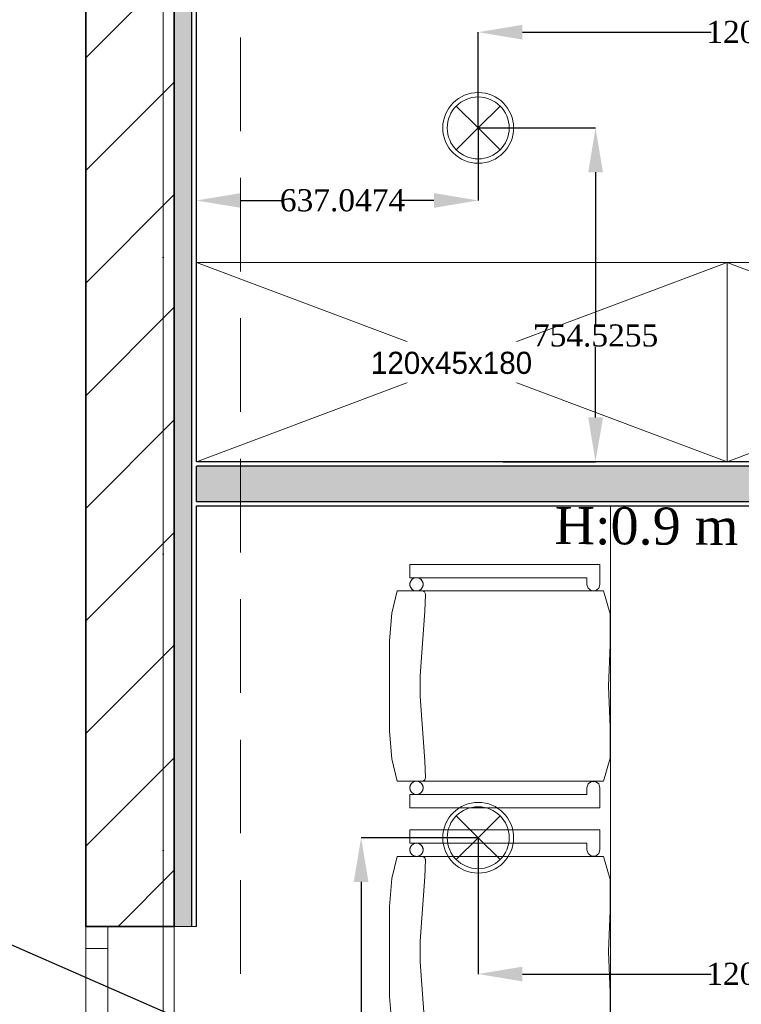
# Model space of a CAD drawing. Header units: millimetres. Extents: x 0 to 88385, y 0 to 41127.
# Tile 138 of 244: x 60907 to 62538, y 36261 to 38487. Entities that reach past the tile are written whole.
import ezdxf
from ezdxf import colors
from ezdxf.entities.mleader import LeaderData, LeaderLine
from ezdxf.enums import TextEntityAlignment as Align
from ezdxf.math import Vec2, Vec3

# ---------------------------------------------------------------- set-up
doc = ezdxf.new("R2010")
doc.units = ezdxf.units.MM
doc.header["$MEASUREMENT"] = 0
doc.set_wipeout_variables(frame=1)
for name, pattern in [('Dot & Dashed', [670.277762, 317.5, -176.388889, 0, -176.388874]), ('Hidden', [317.5, 211.666667, -105.833333]), ('Wipeout_Contour', [1000, 0, -1000])]:
    doc.linetypes.add(name, pattern=pattern)
for name, color, linetype in [('- განათება', 7, 'Continuous'), ('- მექანიკური ნაწილი', 7, 'Continuous'), ('- საშტეფცელო როზეტები', 7, 'Continuous'), ('New_Structural - Bearing', 7, 'Continuous'), ('Structural - Bearing', 7, 'Continuous'), ('Structural - Grid', 7, 'Continuous')]:
    doc.layers.add(name, color=color, linetype=linetype)
for name, color, linetype, lineweight in [('Archicad Windows_Pen_No__1', 7, 'Continuous', 13), ('New_2D Drafting - General_Pen_No__1', 7, 'Continuous', 13), ('New_Annotation - Text_Pen_No__1', 7, 'Continuous', 13), ('New_Interior - Furniture _Pen_No__1', 7, 'Continuous', 13), ('New_Structural - Bearing_Pen_No__1', 7, 'Continuous', 13), ('Structural - Bearing_Pen_No__1', 7, 'Continuous', 13), ('Structural - Bearing_Pen_No__27', 7, 'Continuous', 35)]:
    doc.layers.add(name, color=color, linetype=linetype, lineweight=lineweight)
for name, color, linetype, lineweight, true_color in [('New_Interior - Lamp_Pen_No__77', 7, 'Continuous', 20, 0xffeb28), ('New_Structural - Bearing_Pen_No__5', 7, 'Continuous', 25, 0x40a5ff), ('New_Structural - Bearing_Pen_No__57', 7, 'Continuous', 25, 0xdcd214), ('Structural - Bearing_Pen_No__81', 7, 'Continuous', 20, 0x6a6a6a), ('Structural - Grid_Pen_No__81', 7, 'Continuous', 20, 0x6a6a6a)]:
    doc.layers.add(name, color=color, linetype=linetype, lineweight=lineweight, true_color=true_color)
doc.styles.add('CT', font='ARIALN.TTF', dxfattribs={"height": 200})
doc.styles.add('GENERATED_STYLE_2', font='txt')
doc.styles.get("Standard").update_dxf_attribs({"font": 'sylfaen.ttf'})
doc.dimstyles.get("Standard").update_dxf_attribs({"dimtxt": 0.18, "dimasz": 0.18, "dimexe": 0.18, "dimexo": 0.0625, "dimgap": 0.09, "dimtad": 0, "dimtih": 1, "dimtoh": 1, "dimdec": 4, "dimzin": 0, "dimdsep": 46, "dimtxsty": 'Standard', "dimcen": 0.09, "dimadec": 0, "dimazin": 0, "dimtfac": 1, "dimtdec": 4, "dimtofl": 0, "dimtmove": 0, "dimatfit": 3, "dimfxl": 1, "dimtolj": 1, "dimtzin": 0, "dimarcsym": 0})

# ---------------------------------------------------------------- blocks, each defined once
blk = doc.blocks.new('Slab_1', base_point=(2744.3, 12903.1))
at = {"layer": 'Structural - Bearing_Pen_No__1', "color": 7, "linetype": 'Continuous', "lineweight": 13, "flags": 128}
blk.add_lwpolyline([(2744.3, 12903.1), (2744.3, 39238), (-9233.8, 39238), (-16833.8, 39238), (-23183.8, 39238), (-23183.8, 32838), (-47183.8, 32838), (-47183.8, 12903.1)], close=True, dxfattribs=at)
blk = doc.blocks.new('Horizontal Multi-Sash Window_2')
at = {"layer": 'Archicad Windows_Pen_No__1', "color": 7, "linetype": 'Continuous', "lineweight": 13}
for p, q in [((-400, 0), (400, 0)), ((-400, 0), (-350, 0)), ((-400, 0), (-400, -50)), ((-400, 0), (-400, -50)), ((-350, 0), (-350, -50)), ((-350, 0), (350, 0)), ((350, -50), (350, 0)), ((350, 0), (400, 0)), ((400, 0), (400, -50)), ((400, 0), (400, -50)), ((-350, -50), (-400, -50)), ((-400, -50), (-400, -200)), ((350, -50), (-350, -50)), ((400, -50), (350, -50)), ((400, -50), (400, -200)), ((-400, -200), (400, -200))]:
    blk.add_line(p, q, dxfattribs=at)
blk = doc.blocks.new('Wall_23', base_point=(-23183.8, 38888))
at = {"layer": 'Structural - Bearing', "linetype": 'Continuous', "lineweight": 0, "true_color": 0x000000}
h = blk.add_hatch(dxfattribs=at)
h.set_pattern_fill('MASONRY_BLOCK', color=18, style=0, pattern_type=2)
h.set_pattern_definition([(45, (0, 0), (-127.2792, 127.2792), [])])
h.paths.add_polyline_path([(-22983.8, 38838), (-23183.8, 38888), (-23183.8, 36437.5), (-22983.8, 36437.5)])
at = {"layer": 'Structural - Bearing_Pen_No__27', "color": 7, "linetype": 'Continuous', "lineweight": 35}
for p, q in [((-23183.8, 36437.5), (-23133.8, 36437.5)), ((-23133.8, 36437.5), (-22983.8, 36437.5))]:
    blk.add_line(p, q, dxfattribs=at)
at = {"layer": 'Structural - Bearing_Pen_No__27', "color": 7, "linetype": 'Continuous', "lineweight": 35, "flags": 128}
for points in [[(-23183.8, 38888), (-23183.8, 36437.5)], [(-22983.8, 36437.5), (-22983.8, 38838)]]:
    blk.add_lwpolyline(points, dxfattribs=at)
at = {"layer": 'Archicad Windows_Pen_No__1', "color": 7, "linetype": 'Continuous', "lineweight": 13, "zscale": 1000, "rotation": 89.99999999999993}
blk.add_blockref('Horizontal Multi-Sash Window_2', (-23183.8, 36037.5), dxfattribs=at)
blk = doc.blocks.new('Wall_275', base_point=(-22983.8, 36437.5))
at = {"layer": 'New_Structural - Bearing_Pen_No__57', "linetype": 'Continuous', "lineweight": 25, "true_color": 0xdcd214}
blk.add_hatch(color=52, dxfattribs=at).paths.add_polyline_path([(-22983.8, 38838), (-22983.8, 36437.5), (-22943.8, 36437.5), (-22943.8, 38838)])
at = {"layer": 'New_Structural - Bearing_Pen_No__1', "color": 7, "linetype": 'Continuous', "lineweight": 13, "flags": 128}
for points in [[(-22983.8, 38838), (-22943.8, 38838)], [(-22983.8, 36437.5), (-22943.8, 36437.5)], [(-22943.8, 36437.5), (-22933.8, 36437.5)]]:
    blk.add_lwpolyline(points, dxfattribs=at)
at = {"layer": 'New_Structural - Bearing_Pen_No__5', "color": 161, "linetype": 'Continuous', "lineweight": 25, "true_color": 0x40a5ff}
blk.add_line((-22943.8, 36437.5), (-22943.8, 38838), dxfattribs=at)
at = {"layer": 'New_Structural - Bearing_Pen_No__5', "color": 161, "linetype": 'Continuous', "lineweight": 25, "true_color": 0x40a5ff, "flags": 128}
for points in [[(-22983.8, 38838), (-22983.8, 36437.5)], [(-22933.8, 37488), (-22933.8, 38838)], [(-22933.8, 37398), (-22933.8, 37478)], [(-22933.8, 36437.5), (-22933.8, 37388)]]:
    blk.add_lwpolyline(points, dxfattribs=at)
blk = doc.blocks.new('Wall_280', base_point=(-22983.8, 37488))
at = {"layer": 'New_Structural - Bearing_Pen_No__57', "linetype": 'Continuous', "lineweight": 25, "true_color": 0xdcd214}
blk.add_hatch(color=52, dxfattribs=at).paths.add_polyline_path([(-22933.8, 37478), (-22933.8, 37398), (-20244.8, 37398), (-20244.8, 37478)])
at = {"layer": 'New_Structural - Bearing_Pen_No__1', "color": 7, "linetype": 'Continuous', "lineweight": 13, "flags": 128}
blk.add_lwpolyline([(-22933.8, 37478), (-22933.8, 37398)], dxfattribs=at)
at = {"layer": 'New_Structural - Bearing_Pen_No__5', "color": 161, "linetype": 'Continuous', "lineweight": 25, "true_color": 0x40a5ff}
for p, q in [((-20244.8, 37478), (-22933.8, 37478)), ((-22933.8, 37398), (-20244.8, 37398))]:
    blk.add_line(p, q, dxfattribs=at)
at = {"layer": 'New_Structural - Bearing_Pen_No__5', "color": 161, "linetype": 'Continuous', "lineweight": 25, "true_color": 0x40a5ff, "flags": 128}
for points in [[(-20244.8, 37488), (-22933.8, 37488)], [(-22933.8, 37388), (-20244.8, 37388)]]:
    blk.add_lwpolyline(points, dxfattribs=at)
blk = doc.blocks.new('Wardrobe 01')
at = {"layer": 'New_Interior - Furniture _Pen_No__1', "color": 7, "linetype": 'Continuous', "lineweight": 13}
for p, q in [((1200, 0), (0, 450)), ((0, 0), (1200, 450))]:
    blk.add_line(p, q, dxfattribs=at)
at = {"layer": 'New_Interior - Furniture _Pen_No__1', "color": 7, "linetype": 'Continuous', "lineweight": 13, "flags": 128}
blk.add_lwpolyline([(0, 0), (1200, 0), (1200, 450), (0, 450)], close=True, dxfattribs=at)
blk = doc.blocks.new('Standard grid marker_2')
at = {"layer": 'Structural - Grid_Pen_No__81', "color": 251, "linetype": 'Continuous', "lineweight": 20, "true_color": 0x6a6a6a}
blk.add_line((1000, 0), (27734.9, 0), dxfattribs=at)
at = {"layer": 'Structural - Grid_Pen_No__81', "color": 251, "lineweight": 20, "true_color": 0x6a6a6a, "style": 'GENERATED_STYLE_2'}
for tag, p in [('AC_MarkerText_1_0', (-1.5, -46.7)), ('AC_MarkerText_1_1', (28933.4, -46.7))]:
    blk.add_attdef(tag, text='', height=100, rotation=270, dxfattribs=at).set_placement(p, align=Align.TOP_CENTER)
blk = doc.blocks.new('Chair 06 27')
at = {"layer": 'New_Interior - Furniture _Pen_No__1', "color": 7, "linetype": 'Continuous', "lineweight": 13}
for p, q in [((110.3, 494.9), (60, 482.3)), ((173, 500), (110.3, 494.9)), ((275, 500), (173, 500)), ((377, 500), (275, 500)), ((439.7, 494.9), (377, 500)), ((490, 482.3), (439.7, 494.9)), ((60, 482.3), (60, 16.5)), ((490, 16.5), (490, 482.3)), ((30, 453.7), (0, 453.7)), ((0, 453.7), (0, 24.4)), ((30, 53.9), (30, 453.7)), ((550, 453.7), (520, 453.7)), ((520, 453.7), (520, 53.9)), ((550, 24.4), (550, 453.7)), ((60.2, 424.7), (60, 426)), ((60.7, 423.3), (60.2, 424.7)), ((61.4, 422.1), (60.7, 423.3)), ((251.5, 430.7), (106, 419.7)), ((298.5, 430.7), (251.5, 430.7)), ((444, 419.7), (298.5, 430.7)), ((489.3, 423.3), (488.6, 422.1)), ((62.3, 421.1), (61.4, 422.1)), ((63.4, 420.2), (62.3, 421.1)), ((64.6, 419.5), (63.4, 420.2)), ((65.9, 419), (64.6, 419.5)), ((67.3, 418.7), (65.9, 419)), ((68, 418.7), (67.3, 418.7)), ((106, 419.7), (68, 418.7)), ((482, 418.7), (444, 419.7)), ((482.7, 418.7), (482, 418.7)), ((484.1, 419), (482.7, 418.7)), ((485.4, 419.5), (484.1, 419)), ((486.6, 420.2), (485.4, 419.5)), ((487.7, 421.1), (486.6, 420.2)), ((488.6, 422.1), (487.7, 421.1)), ((45, 53.9), (30, 53.9)), ((53.8, 51), (45, 53.9)), ((59.3, 43.5), (53.8, 51)), ((496.2, 51), (490.7, 43.5)), ((505, 53.9), (496.2, 51)), ((520, 53.9), (505, 53.9)), ((0, 24.4), (45, 24.4)), ((45, 24.4), (53.8, 26.8)), ((53.8, 26.8), (59.3, 34.3)), ((59.3, 34.3), (59.3, 43.5)), ((490.7, 43.5), (490.7, 34.3)), ((490.7, 34.3), (496.2, 26.8)), ((496.2, 26.8), (505, 24.4)), ((505, 24.4), (550, 24.4)), ((60, 16.5), (111.9, 1.2)), ((111.9, 1.2), (182, 0.9)), ((182, 0.9), (275, 5.1)), ((275, 5.1), (368, 0.9)), ((368, 0.9), (438.1, 1.2)), ((438.1, 1.2), (490, 16.5))]:
    blk.add_line(p, q, dxfattribs=at)
at = {"layer": 'New_Interior - Furniture _Pen_No__1', "color": 7, "linetype": 'Continuous', "lineweight": 13, "flags": 128}
for points in [[(60, 16.5), (111.9, 1.2), (182, 0.9), (275, 5.1), (368, 0.9), (438.1, 1.2), (490, 16.5), (490, 482.3), (439.7, 494.9), (377, 500), (275, 500), (173, 500), (110.3, 494.9), (60, 482.3)], [(0, 24.4), (45, 24.4), (53.8, 26.8), (59.3, 34.3), (59.3, 43.5), (53.8, 51), (45, 53.9), (30, 53.9), (30, 453.7), (0, 453.7)], [(45, 453.7), (42.4, 453.5), (39.9, 452.8), (37.5, 451.7), (35.4, 450.2), (33.5, 448.4), (32, 446.2), (30.9, 443.9), (30.2, 441.3), (30, 438.7), (30.2, 436.1), (30.9, 433.6), (32, 431.2), (33.5, 429.1), (35.4, 427.2), (37.5, 425.7), (39.9, 424.6), (42.4, 424), (45, 423.7), (47.6, 424), (50.1, 424.6), (52.5, 425.7), (54.6, 427.2), (56.5, 429.1), (58, 431.2), (59.1, 433.6), (59.8, 436.1), (60, 438.7), (59.8, 441.3), (59.1, 443.9), (58, 446.2), (56.5, 448.4), (54.6, 450.2), (52.5, 451.7), (50.1, 452.8), (47.6, 453.5)], [(505, 453.7), (502.4, 453.5), (499.9, 452.8), (497.5, 451.7), (495.4, 450.2), (493.5, 448.4), (492, 446.2), (490.9, 443.9), (490.2, 441.3), (490, 438.7), (490.2, 436.1), (490.9, 433.6), (492, 431.2), (493.5, 429.1), (495.4, 427.2), (497.5, 425.7), (499.9, 424.6), (502.4, 424), (505, 423.7), (507.6, 424), (510.1, 424.6), (512.5, 425.7), (514.6, 427.2), (516.5, 429.1), (518, 431.2), (519.1, 433.6), (519.8, 436.1), (520, 438.7), (519.8, 441.3), (519.1, 443.9), (518, 446.2), (516.5, 448.4), (514.6, 450.2), (512.5, 451.7), (510.1, 452.8), (507.6, 453.5)], [(520, 53.9), (505, 53.9), (496.2, 51), (490.7, 43.5), (490.7, 34.3), (496.2, 26.8), (505, 24.4), (550, 24.4), (550, 453.7), (520, 453.7)]]:
    blk.add_lwpolyline(points, close=True, dxfattribs=at)
at = {"layer": 'New_Interior - Furniture _Pen_No__1', "color": 7, "linetype": 'Continuous', "lineweight": 13}
for centre, start_param, end_param in [((45, 438.7), 4.712389, 7.853982), ((45, 438.7), 1.570796, 4.712389), ((505, 438.7), 4.712389, 7.853982), ((505, 438.7), 1.570796, 4.712389)]:
    blk.add_ellipse(centre, major_axis=(-15, 0), ratio=0.9996, start_param=start_param, end_param=end_param, dxfattribs=at)
blk = doc.blocks.new('Beam_5', base_point=(-23008.8, 14663))
at = {"layer": 'Structural - Bearing_Pen_No__81', "color": 251, "linetype": 'Hidden', "lineweight": 20, "true_color": 0x6a6a6a}
for p, q in [((-23183.8, 32838), (-23183.8, 39096.2)), ((-22833.8, 32838), (-22833.8, 38888))]:
    blk.add_line(p, q, dxfattribs=at)
at = {"layer": 'Structural - Bearing_Pen_No__81', "color": 251, "linetype": 'Dot & Dashed', "lineweight": 20, "true_color": 0x6a6a6a}
blk.add_line((-23008.8, 14663), (-23008.8, 39096.2), dxfattribs=at)
blk = doc.blocks.new('Recessed Spot')
at = {"layer": 'New_Interior - Lamp_Pen_No__77', "color": 2, "linetype": 'Continuous', "lineweight": 20, "true_color": 0xffeb28}
for q in [(-49.5, 49.5), (49.5, 49.5), (-49.5, -49.5), (49.5, -49.5)]:
    blk.add_line((0, 0), q, dxfattribs=at)
at = {"layer": 'New_Interior - Lamp_Pen_No__77', "color": 2, "linetype": 'Continuous', "lineweight": 20, "true_color": 0xffeb28, "flags": 128}
blk.add_lwpolyline([(80, 0, 1), (-80, 0, 1)], format="xyb", close=True, dxfattribs=at)
at = {"layer": 'New_Interior - Lamp_Pen_No__77', "color": 2, "linetype": 'Continuous', "lineweight": 20, "true_color": 0xffeb28}
blk.add_circle((0, 0), 70, dxfattribs=at)
blk = doc.blocks.new('_DotSmall')
at = {"color": 0, "linetype": 'ByBlock', "const_width": 0.5}
blk.add_lwpolyline([(-0.0625, 0, 1), (0.0625, 0, 1)], format="xyb", close=True, dxfattribs=at)
blk = doc.blocks.new('*D742')
at = {"layer": '- განათება', "color": 0, "lineweight": -2, "transparency": 16777216}
for p, q in [((61943.6, 36637.9), (61943.6, 36329.7)), ((63143.6, 36637.9), (63143.6, 36329.7)), ((62043.6, 36329.9), (62469.9, 36329.9)), ((63043.6, 36329.9), (62769.1, 36329.9))]:
    blk.add_line(p, q, dxfattribs=at)
at = {"layer": '- განათება', "color": 0, "transparency": 16777216}
for points in [[(62043.6, 36346.5), (62043.6, 36313.2), (61943.6, 36329.9)], [(63043.6, 36346.5), (63043.6, 36313.2), (63143.6, 36329.9)]]:
    blk.add_solid(points, dxfattribs=at)
at = {"layer": 'Defpoints', "color": 0, "transparency": 16777216}
for p in [(61943.6, 36638), (63143.6, 36638), (61943.6, 36329.9)]:
    blk.add_point(p, dxfattribs=at)
at = {"layer": '- განათება', "color": 0, "transparency": 16777216, "insert": (62619.5, 36329.9), "char_height": 50, "attachment_point": 5}
blk.add_mtext('\\A1;{\\fSylfaen|b0|i0|c0|p18;1200.0000}', dxfattribs=at)
blk = doc.blocks.new('*D745')
at = {"layer": '- განათება', "color": 0, "lineweight": -2, "transparency": 16777216}
for p, q in [((61943.5, 36638), (61678.7, 36638)), ((61678.9, 36538), (61678.9, 36056.1)), ((61678.9, 35238), (61678.9, 36004.8)), ((61943.5, 35138), (61678.7, 35138))]:
    blk.add_line(p, q, dxfattribs=at)
at = {"layer": '- განათება', "color": 0, "transparency": 16777216}
for points in [[(61662.2, 36538), (61695.6, 36538), (61678.9, 36638)], [(61662.2, 35238), (61695.6, 35238), (61678.9, 35138)]]:
    blk.add_solid(points, dxfattribs=at)
at = {"layer": 'Defpoints', "color": 0, "transparency": 16777216}
for p in [(61943.6, 36638), (61678.9, 35138), (61943.6, 35138)]:
    blk.add_point(p, dxfattribs=at)
at = {"layer": '- განათება', "color": 0, "transparency": 16777216, "insert": (61678.9, 36030.4), "char_height": 50, "attachment_point": 5}
blk.add_mtext('\\A1;{\\fSylfaen|b0|i0|c0|p18;1500.0000}', dxfattribs=at)
blk = doc.blocks.new('*D752')
at = {"layer": '- განათება', "color": 0, "lineweight": -2, "transparency": 16777216}
for p, q in [((61943.6, 38242.4), (61943.6, 38078.3)), ((61306.5, 38214.2), (61306.5, 38078.3)), ((61406.5, 38078.5), (61502.7, 38078.5)), ((61843.6, 38078.5), (61771.2, 38078.5))]:
    blk.add_line(p, q, dxfattribs=at)
at = {"layer": '- განათება', "color": 0, "transparency": 16777216}
for points in [[(61406.5, 38095.2), (61406.5, 38061.9), (61306.5, 38078.5)], [(61843.6, 38095.2), (61843.6, 38061.9), (61943.6, 38078.5)]]:
    blk.add_solid(points, dxfattribs=at)
at = {"layer": 'Defpoints', "color": 0, "transparency": 16777216}
for p in [(61943.6, 38242.5), (61306.5, 38214.3), (61943.6, 38078.5)]:
    blk.add_point(p, dxfattribs=at)
at = {"layer": '- განათება', "color": 0, "transparency": 16777216, "insert": (61636.9, 38078.5), "char_height": 50, "attachment_point": 5}
blk.add_mtext('\\A1;{\\fSylfaen|b0|i0|c0|p18;637.0474}', dxfattribs=at)
blk = doc.blocks.new('*D753')
at = {"layer": '- განათება', "color": 0, "lineweight": -2, "transparency": 16777216}
for p, q in [((61943.6, 38242.5), (62209, 38242.5)), ((62208.8, 38142.5), (62208.8, 37798.5)), ((62208.8, 37588), (62208.8, 37747.3)), ((62000.1, 37488), (62209, 37488))]:
    blk.add_line(p, q, dxfattribs=at)
at = {"layer": '- განათება', "color": 0, "transparency": 16777216}
for points in [[(62192.2, 38142.5), (62225.5, 38142.5), (62208.8, 38242.5)], [(62192.2, 37588), (62225.5, 37588), (62208.8, 37488)]]:
    blk.add_solid(points, dxfattribs=at)
at = {"layer": 'Defpoints', "color": 0, "transparency": 16777216}
for p in [(61943.6, 38242.5), (62208.8, 38242.5), (62000, 37488)]:
    blk.add_point(p, dxfattribs=at)
at = {"layer": '- განათება', "color": 0, "transparency": 16777216, "insert": (62208.8, 37772.9), "char_height": 50, "attachment_point": 5}
blk.add_mtext('\\A1;{\\fSylfaen|b0|i0|c0|p18;754.5255}', dxfattribs=at)
blk = doc.blocks.new('*D754')
at = {"layer": '- განათება', "color": 0, "lineweight": -2, "transparency": 16777216}
for p, q in [((61943.6, 38242.6), (61943.6, 38459.2)), ((62043.6, 38459), (62469.9, 38459)), ((63043.6, 38459), (62769.1, 38459)), ((63143.6, 38242.6), (63143.6, 38459.2))]:
    blk.add_line(p, q, dxfattribs=at)
at = {"layer": '- განათება', "color": 0, "transparency": 16777216}
for points in [[(62043.6, 38475.7), (62043.6, 38442.3), (61943.6, 38459)], [(63043.6, 38475.7), (63043.6, 38442.3), (63143.6, 38459)]]:
    blk.add_solid(points, dxfattribs=at)
at = {"layer": 'Defpoints', "color": 0, "transparency": 16777216}
for p in [(61943.6, 38459), (61943.6, 38242.5), (63143.6, 38242.5)]:
    blk.add_point(p, dxfattribs=at)
at = {"layer": '- განათება', "color": 0, "transparency": 16777216, "insert": (62619.5, 38459), "char_height": 50, "attachment_point": 5}
blk.add_mtext('\\A1;{\\fSylfaen|b0|i0|c0|p18;1200.0000}', dxfattribs=at)

msp = doc.modelspace()

# ---------------------------------------------------------------- linework, layer by layer
at = {"layer": 'New_2D Drafting - General_Pen_No__1', "color": 7, "linetype": 'Continuous', "lineweight": 13}
msp.add_lwpolyline([(62242.89937, 37387.98097), (63242.89937, 37387.98097), (63242.89937, 35388.03398), (62242.89937, 35388.03398)], close=True, dxfattribs=at)

# ---------------------------------------------------------------- block references
at = {"layer": '- განათება', "color": 2, "linetype": 'Continuous', "lineweight": 20, "true_color": 0xffeb28, "zscale": 1000}
for p in [(61943.55332, 38242.50643), (61943.55332, 36637.98097)]:
    msp.add_blockref('Recessed Spot', p, dxfattribs=at)
at = {"layer": 'New_Interior - Furniture _Pen_No__1', "color": 7, "linetype": 'Continuous', "lineweight": 13, "zscale": 1000}
for name, p, rotation in [('Wardrobe 01', (62506.5059, 37937.98097), 180), ('Wardrobe 01', (63706.5059, 37937.98097), 180), ('Chair 06 27', (62242.89937, 36705.78113), 90), ('Chair 06 27', (62242.89937, 36105.78113), 90)]:
    msp.add_blockref(name, p, dxfattribs=dict(at, rotation=rotation))
at = {"layer": 'New_Structural - Bearing', "color": 7, "lineweight": 35}
for name, p in [('Wall_275', (61256.5059, 36437.47682)), ('Wall_280', (61256.5059, 37487.98097))]:
    msp.add_blockref(name, p, dxfattribs=at)
at = {"layer": 'Structural - Bearing', "color": 7, "linetype": 'Continuous', "lineweight": 13}
msp.add_blockref('Slab_1', (86984.57817, 12903.05519), dxfattribs=at)
at = {"layer": 'Structural - Bearing', "color": 251, "lineweight": 20, "true_color": 0x6a6a6a}
msp.add_blockref('Beam_5', (61231.5059, 14662.98097), dxfattribs=at)
at = {"layer": 'Structural - Bearing', "color": 7, "lineweight": 35}
msp.add_blockref('Wall_23', (61056.5059, 38887.98097), dxfattribs=at)
at = {"layer": 'Structural - Grid', "color": 8, "linetype": 'Continuous', "lineweight": 15, "zscale": 1000, "rotation": 90}
msp.add_blockref('Standard grid marker_2', (61231.5059, 11703.05519), dxfattribs=at)

# ---------------------------------------------------------------- texts
at = {"layer": '- საშტეფცელო როზეტები', "color": 5, "insert": (62531.83983, 37383.69282), "char_height": 83.964469, "attachment_point": 3, "rotation": 359.68932566}
msp.add_mtext_dynamic_manual_height_columns('H:0.9 m', width=710.9466492, gutter_width=1.70068, heights=[0], dxfattribs=at)

# ---------------------------------------------------------------- dimensions: what is measured, and where the dimension line sits
at = {"layer": '- განათება', "color": 1}
for base, p1, p2, angle, picture, middle in [((61943.55332, 38459), (63143.55332, 38242.50643), (61943.55332, 38242.50643), 180, '*D754', (62619.5, 38459)), ((61678.91103, 35137.98097), (61943.55332, 36637.98097), (61943.55332, 35137.98097), 270, '*D745', (61678.91103, 36030.41604)), ((61943.55332, 36329.87967), (63143.55332, 36637.98097), (61943.55332, 36637.98097), 180, '*D742', (62619.5, 36329.87967))]:
    dim = msp.add_linear_dim(base=base, p1=p1, p2=p2, angle=angle, text='{\\fSylfaen|b0|i0|c0|p18;<>}', dimstyle='Standard', override={"dimtxt": 50, "dimasz": 100}, dxfattribs=at)
    dim.commit()
    dim.dimension.update_dxf_attribs({"geometry": picture, "text_midpoint": middle, "dimtype": 160})
dim = msp.add_linear_dim(base=(61943.55332, 38078.52322), p1=(61306.5059, 38214.26466), p2=(61943.55332, 38242.50643), text='{\\fSylfaen|b0|i0|c0|p18;<>}', dimstyle='Standard', override={"dimtxt": 50, "dimasz": 100}, dxfattribs=at)
dim.commit()
dim.dimension.update_dxf_attribs({"geometry": '*D752', "text_midpoint": (61636.92293, 38078.52322), "dimtype": 160})

# ---------------------------------------------------------------- leaders
at = {"layer": '- მექანიკური ნაწილი', "color": 7}
ml = msp.add_multileader_mtext('Standard', dxfattribs=at)
ml.set_content('{\\fSylfaen|b1|i0|c0|p18;\\C1;DB-HVAC\\C7;  \\fSylfaen|b0|i0|c0|p18;\\C1;QF-27          \\C7;N2XH-3X2.5}', color=7, style='CT')
ml.set_leader_properties()
ml.set_arrow_properties(name='DOTSMALL')
ml.build(insert=Vec2(0, 0))
ml.multileader.update_dxf_attribs({"has_dogleg": 0, "text_left_attachment_type": 6, "text_right_attachment_type": 6, "dogleg_length": 9, "arrow_head_size": 172.53719})
ctx = ml.context
ctx.base_point, ctx.char_height, ctx.arrow_head_size, ctx.landing_gap_size, ctx.plane_origin = Vec3(58598.74575, 36520.82968), 171.3007828, 172.53719, 57.5124, Vec3(41865.56722, 26035.30577)
ctx.left_attachment, ctx.right_attachment, ctx.text_align_type = 6, 6, 1
notes = []
notes.append((ctx, [(0, (1, 1, 0), (60610.55864, 36520.82968), (-1, 0), 9, [(2, [(63057.71592, 35447.31558)], 0, [])])]))
ctx.mtext.insert, ctx.mtext.width, ctx.mtext.defined_height, ctx.mtext.alignment, ctx.mtext.flow_direction = Vec3(59600.15219, 36726.39062), 2531.4263669, 243.98464, 2, 5
for ctx, leaders in notes:
    for number, flags, end, landing, length, lines in leaders:
        leader = LeaderData()
        leader.index, (leader.has_last_leader_line, leader.has_dogleg_vector, leader.attachment_direction) = number, flags
        leader.last_leader_point, leader.dogleg_vector, leader.dogleg_length = Vec3(end), Vec3(landing), length
        for number, points, colour, breaks in lines:
            line = LeaderLine()
            line.index, line.vertices, line.color, line.breaks = number, Vec3.list(points), colors.encode_raw_color(colour), breaks
            leader.lines.append(line)
        ctx.leaders.append(leader)

# ---------------------------------------------------------------- next in the draw order: wipeouts: each hides what was drawn before it
at = {"color": 7, "linetype": 'Wipeout_Contour', "lineweight": 13, "ltscale": 219274.89727}
msp.add_wipeout([(61678.83276, 37666.76847), (62087.6334, 37666.76847), (62087.6334, 37759.1928), (61678.83276, 37759.1928)], dxfattribs=at).dxf.layer = 'New_Annotation - Text_Pen_No__1'

# ---------------------------------------------------------------- next in the draw order: texts
at = {"layer": 'New_Annotation - Text_Pen_No__1', "color": 7, "linetype": 'Continuous', "lineweight": 13, "insert": (61883.23308, 37736.51401), "char_height": 50, "attachment_point": 2, "style": 'GENERATED_STYLE_2'}
msp.add_mtext('\\A1;{\\pqc;\\fBOG 2018|b0|i0|c0|p0;\\W1.000000;120x45x\\fBOG 2018|b0|i0|c0|p0;\\W1.000000;180}', dxfattribs=at)

# ---------------------------------------------------------------- next in the draw order: dimensions: what is measured, and where the dimension line sits
at = {"layer": '- განათება', "color": 1}
dim = msp.add_linear_dim(base=(62208.82447, 38242.50643), p1=(62000, 37487.98097), p2=(61943.55332, 38242.50643), angle=90, text='{\\fSylfaen|b0|i0|c0|p18;<>}', dimstyle='Standard', override={"dimtxt": 50, "dimasz": 100}, dxfattribs=at)
dim.commit()
dim.dimension.update_dxf_attribs({"geometry": '*D753', "text_midpoint": (62208.82447, 37772.94359), "dimtype": 160})

doc.saveas('drawing.dxf')
